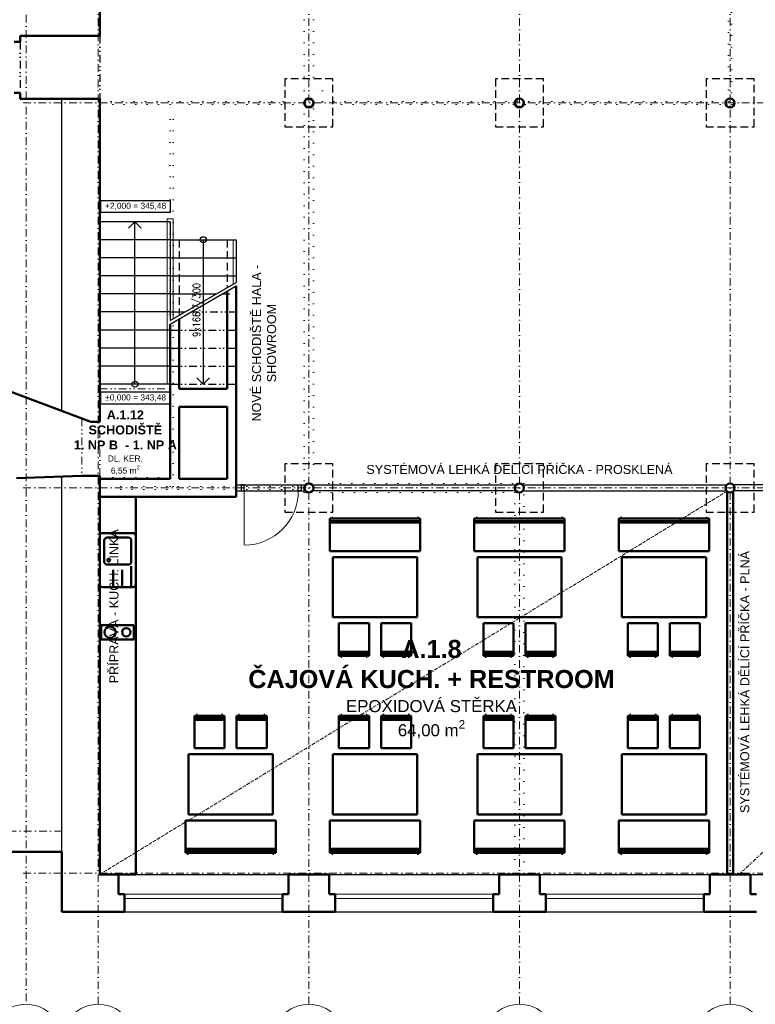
# Model space of a CAD drawing. Header units: millimetres. Extents: x 887082 to 1346431, y -219716 to -98064.
# Tile 4 of 37: x 917510 to 929734, y -178808 to -162443. Entities that reach past the tile are written whole.
import ezdxf
from ezdxf.enums import TextEntityAlignment as Align

# ---------------------------------------------------------------- set-up
doc = ezdxf.new("R2010")
doc.units = ezdxf.units.MM
doc.header["$LTSCALE"] = 10
for name, pattern in [('DASHDOT', [25.4, 12.7, -6.35, 0, -6.35]), ('DASHED', [19.05, 12.7, -6.35]), ('DIVIDE', [31.75, 12.7, -6.35, 0, -6.35, 0, -6.35]), ('DIVIDE2', [15.875, 6.35, -3.175, 0, -3.175, 0, -3.175]), ('DOT', [6.35, 0, -6.35])]:
    doc.linetypes.add(name, pattern=pattern)
for name, color, linetype, lineweight in [('CKDVERE_', 7, 'Continuous', 15), ('CKDVERE_PRAH', 7, 'Continuous', 25), ('CKDVERE_ZARUBNE_LISOVANE', 7, 'Continuous', 25), ('CKOKNA', 1, 'Continuous', 9), ('CKSTENY_OSY', 1, 'DASHDOT', 15), ('CKSTENY_REZ', 6, 'Continuous', 50), ('CKTEXTY_MALE', 3, 'Continuous', 25), ('CKTEXTY_STREDNI', 6, 'Continuous', 50), ('S-GRID-IDEN', 7, 'Continuous', 9), ('TP_bourané_kce', 7, 'DOT', 15), ('TP_podhledy', 1, 'DIVIDE2', 15), ('TP_zámečnické_kce', 6, 'Continuous', 9)]:
    doc.layers.add(name, color=color, linetype=linetype, lineweight=lineweight)
doc.layers.add('CKDVERE_DORAZ', color=7, linetype='DOT', lineweight=25, plot=False)
doc.layers.add('TP_skryté_1', color=21, linetype='Continuous', lineweight=50, plot=False)
for name, color, linetype in [('CKSCHODY_NADROVINOU', 7, 'DIVIDE'), ('CKSCHODY_PODROVINOU', 7, 'Continuous'), ('CKSCHODY_POPIS', 7, 'Continuous'), ('CKSCHODY_VYSTUP', 1, 'Continuous'), ('CKSTENY_NADROVINOU', 7, 'DIVIDE'), ('CKSTENY_PODROVINOU', 7, 'Continuous'), ('CKSTENY_SKRYTE', 7, 'DASHED')]:
    doc.layers.add(name, color=color, linetype=linetype)
doc.styles.get("Standard").update_dxf_attribs({"font": 'SIMPLEX.SHX', "width": 0.8})
doc.styles.add('TOP_ARIAL_CE', font='arial.ttf', dxfattribs={"height": 100})

# ---------------------------------------------------------------- blocks, each defined once
blk = doc.blocks.new('*U68')
at = {"color": 0, "linetype": 'ByBlock', "lineweight": -2}
for p, q in [((1450, 1640), (-50, 1640)), ((-50, 1640), (-50, 1100)), ((0, 1656), (-20, 1656)), ((-20, 1640), (-20, 1656)), ((0, 1656), (0, 1640)), ((1400, 1656), (1400, 1640)), ((1420, 1656), (1400, 1656)), ((1420, 1640), (1420, 1656)), ((1450, 1100), (1450, 1640)), ((1450, 1600), (-50, 1600)), ((-50, 1573), (1450, 1573)), ((-50, 1100), (1450, 1100)), ((0, 1000), (1400, 1000)), ((0, 0), (0, 1000)), ((1400, 1000), (1400, 0)), ((1400, 0), (0, 0)), ((600, -100), (100, -100)), ((100, -590), (100, -100)), ((600, -100), (600, -573)), ((1300, -100), (800, -100)), ((800, -590), (800, -100)), ((1300, -100), (1300, -573)), ((600, -573), (100, -573)), ((100, -640), (100, -590)), ((100, -600), (600, -600)), ((100, -640), (600, -640)), ((130, -640), (130, -656)), ((150, -656), (150, -640)), ((550, -656), (550, -640)), ((570, -640), (570, -656)), ((600, -573), (600, -623)), ((600, -640), (600, -590)), ((1300, -573), (800, -573)), ((800, -640), (800, -590)), ((800, -600), (1300, -600)), ((800, -640), (1300, -640)), ((830, -640), (830, -656)), ((850, -656), (850, -640)), ((1250, -656), (1250, -640)), ((1270, -640), (1270, -656)), ((1300, -573), (1300, -623)), ((1300, -640), (1300, -590)), ((130, -656), (150, -656)), ((550, -656), (570, -656)), ((830, -656), (850, -656)), ((1250, -656), (1270, -656))]:
    blk.add_line(p, q, dxfattribs=at)
blk = doc.blocks.new('Dřezy s odkapem')
at = {"color": 0, "linetype": 'ByBlock', "lineweight": -2}
for p, q in [((-609, 375), (-875, 375)), ((-875, 225), (-609, 225)), ((-550, 75), (-875, 75))]:
    blk.add_line(p, q, dxfattribs=at)
for points in [[(-900, 50), (-900, 550, -0.414214), (-850, 600), (-50, 600, -0.414214), (0, 550), (0, 50, -0.414214), (-50, 0), (-850, 0, -0.414214)], [(-475, 525), (-125, 525, -0.414214), (-75, 475), (-75, 125, -0.414214), (-125, 75), (-475, 75, -0.414214), (-525, 125), (-525, 475, -0.414214)]]:
    blk.add_lwpolyline(points, format="xyb", close=True, dxfattribs=at)
blk.add_circle((-450, 450), 25, dxfattribs=at)
blk = doc.blocks.new('dvouplotýnkový vařič')
at = {"color": 0, "linetype": 'ByBlock', "lineweight": -2}
for p, q in [((0, 0), (0, 540)), ((0, 540), (240, 540)), ((240, 540), (240, 0)), ((240, 0), (0, 0))]:
    blk.add_line(p, q, dxfattribs=at)
for centre, radius in [((120, 392), 93.4), ((120, 124), 70.1)]:
    blk.add_circle(centre, radius, dxfattribs=at)

msp = doc.modelspace()

# ---------------------------------------------------------------- linework, layer by layer
at = {"layer": 'CKDVERE_', "color": 252}
msp.add_line((921240, -170276), (921240, -171176), dxfattribs=at)
msp.add_arc((921240, -170276), 900, 270, 0, dxfattribs=at)
at = {"layer": 'CKDVERE_DORAZ', "color": 252}
msp.add_line((921190, -170276), (922190, -170276), dxfattribs=at)
at = {"layer": 'CKDVERE_PRAH', "color": 252}
for p, q in [((921240, -170176), (922140, -170176)), ((921240, -170276), (922140, -170276))]:
    msp.add_line(p, q, dxfattribs=at)
at = {"layer": 'CKDVERE_ZARUBNE_LISOVANE', "color": 252}
for p, q in [((921240, -170176), (921190, -170176)), ((921190, -170176), (921190, -170276)), ((921240, -170276), (921240, -170176)), ((922140, -170276), (922140, -170176)), ((922140, -170176), (922190, -170176)), ((922190, -170176), (922190, -170276)), ((921190, -170276), (921240, -170276)), ((922190, -170276), (922140, -170276))]:
    msp.add_line(p, q, dxfattribs=at)
at = {"layer": 'CKOKNA', "color": 252}
for p, q in [((919253, -176976), (921878, -176976)), ((919253, -177051), (921878, -177051)), ((922753, -176976), (925378, -176976)), ((922753, -177051), (925378, -177051)), ((926253, -176976), (928878, -176976)), ((926253, -177051), (928878, -177051))]:
    msp.add_line(p, q, dxfattribs=at)
at = {"layer": 'CKSCHODY_NADROVINOU', "color": 252}
for p, q in [((920876, -167001), (921110, -167001)), ((920357, -167301), (921110, -167301)), ((920010, -167601), (921110, -167601)), ((920010, -167901), (921110, -167901)), ((920010, -168201), (921110, -168201)), ((920010, -168501), (921110, -168501))]:
    msp.add_line(p, q, dxfattribs=at)
at = {"layer": 'CKSCHODY_PODROVINOU', "color": 252}
for p, q in [((920010, -165801), (918840, -165801)), ((920010, -165801), (920010, -167444)), ((920010, -166101), (918840, -166101)), ((920010, -166101), (921110, -166101)), ((921110, -166101), (921110, -166809)), ((920010, -166401), (918840, -166401)), ((920010, -166401), (921110, -166401)), ((920010, -166701), (918840, -166701)), ((920010, -166701), (921110, -166701)), ((920010, -167444), (921110, -166809)), ((920010, -167501), (921110, -166866)), ((920010, -167001), (918840, -167001)), ((920010, -167001), (920776, -167001)), ((920010, -167301), (918840, -167301)), ((920010, -167301), (920257, -167301)), ((920010, -167601), (918840, -167601)), ((920010, -167901), (918840, -167901)), ((920010, -168201), (918840, -168201)), ((920010, -168501), (918840, -168501))]:
    msp.add_line(p, q, dxfattribs=at)
at = {"layer": 'CKSCHODY_VYSTUP', "color": 252}
for p, q in [((919425, -168501), (919425, -165801)), ((920560, -166101), (920560, -168501))]:
    msp.add_line(p, q, dxfattribs=at)
for points in [[(919319, -165908), (919425, -165801), (919531, -165908)], [(920666, -168395), (920560, -168501), (920454, -168395)]]:
    msp.add_lwpolyline(points, dxfattribs=at)
for centre in [(920560, -166101), (919425, -168501)]:
    msp.add_circle(centre, 50, dxfattribs=at)
at = {"layer": 'CKSTENY_NADROVINOU', "color": 252}
for p, q in [((917520, -162811), (917520, -163661)), ((918840, -162711), (918840, -163761)), ((921240, -170176), (922140, -170176)), ((921240, -170276), (922140, -170276))]:
    msp.add_line(p, q, dxfattribs=at)
at = {"layer": 'CKSTENY_NADROVINOU', "color": 252, "lineweight": 15}
for p, q in [((918840, -168576), (920010, -168576)), ((918545, -169072), (918545, -170026)), ((918840, -170026), (918840, -169126))]:
    msp.add_line(p, q, dxfattribs=at)
at = {"layer": 'CKSTENY_OSY', "color": 252, "lineweight": 5}
for p, q in [((918815, -178808), (918815, -111893)), ((922315, -178808), (922315, -111893)), ((925815, -178808), (925815, -111893)), ((929315, -178808), (929315, -111893)), ((917615, -160332), (917615, -178808)), ((917569, -163826), (1000470, -163826)), ((917569, -170226), (1000470, -170226)), ((918215, -175931), (888348, -175931)), ((917569, -176626), (1000470, -176626))]:
    msp.add_line(p, q, dxfattribs=at)
at = {"layer": 'CKSTENY_PODROVINOU', "color": 252}
for p, q in [((918210, -168946), (918210, -163761)), ((918210, -176276), (918210, -170038)), ((921110, -170176), (921240, -170176)), ((921240, -170276), (921240, -170176)), ((922140, -170276), (922140, -170176)), ((922140, -170176), (922260, -170176)), ((922371, -170176), (925760, -170176)), ((925871, -170176), (929260, -170176)), ((930365, -170176), (929371, -170176)), ((921110, -170276), (921240, -170276)), ((922140, -170276), (922260, -170276)), ((925760, -170276), (922371, -170276)), ((925871, -170276), (929260, -170276)), ((930365, -170276), (929371, -170276)), ((919153, -176651), (921978, -176651)), ((922653, -176651), (925478, -176651)), ((926153, -176651), (928978, -176651)), ((929653, -176651), (932478, -176651)), ((919253, -177271), (921878, -177271)), ((922753, -177271), (925378, -177271)), ((926253, -177271), (928878, -177271))]:
    msp.add_line(p, q, dxfattribs=at)
at = {"layer": 'CKSTENY_REZ', "color": 252}
for p, q in [((918840, -162711), (918840, -160691)), ((917520, -162811), (917420, -162811)), ((917520, -162711), (918840, -162711)), ((917520, -162811), (917520, -162711)), ((917520, -163661), (917420, -163661)), ((917520, -163761), (917520, -163661)), ((917520, -163761), (918840, -163761)), ((918840, -169126), (918840, -163761)), ((921110, -166866), (921110, -170076)), ((920960, -166953), (920960, -168576)), ((920160, -167415), (920160, -168576)), ((920010, -167501), (920010, -168576)), ((918690, -169126), (917305, -168605)), ((920010, -168576), (920010, -168876)), ((920160, -168576), (920960, -168576)), ((920010, -168876), (920010, -170076)), ((920160, -168876), (920960, -168876)), ((920160, -168876), (920160, -170076)), ((920960, -168876), (920960, -170076)), ((918690, -169126), (918840, -169126)), ((917455, -170065), (918545, -170026)), ((918545, -170026), (918840, -170026)), ((918840, -176651), (918840, -170026)), ((918840, -170076), (920010, -170076)), ((920160, -170076), (920960, -170076)), ((921110, -170376), (921110, -170076)), ((929265, -170282), (929265, -176651)), ((929365, -170282), (929365, -176651)), ((918840, -170376), (921110, -170376)), ((918210, -176276), (889150, -176276)), ((918210, -177271), (918210, -176276)), ((919153, -176651), (918840, -176651)), ((919153, -176651), (919153, -176976)), ((921978, -176651), (922653, -176651)), ((921978, -176651), (921978, -176976)), ((922653, -176651), (922653, -176976)), ((925478, -176651), (926153, -176651)), ((925478, -176651), (925478, -176976)), ((926153, -176651), (926153, -176976)), ((928978, -176651), (929653, -176651)), ((928978, -176651), (928978, -176976)), ((929653, -176651), (929653, -176976)), ((919153, -176976), (919253, -176976)), ((919253, -176976), (919253, -177271)), ((921878, -176976), (921878, -177271)), ((921878, -176976), (921978, -176976)), ((922653, -176976), (922753, -176976)), ((922753, -176976), (922753, -177271)), ((925378, -176976), (925378, -177271)), ((925378, -176976), (925478, -176976)), ((926153, -176976), (926253, -176976)), ((926253, -176976), (926253, -177271)), ((928878, -176976), (928878, -177271)), ((928878, -176976), (928978, -176976)), ((929653, -176976), (929753, -176976)), ((919253, -177271), (918210, -177271)), ((921878, -177271), (922753, -177271)), ((925378, -177271), (926253, -177271)), ((928878, -177271), (929753, -177271))]:
    msp.add_line(p, q, dxfattribs=at)
for centre in [(922315, -163826), (925815, -163826), (929315, -163826), (922315, -170226), (925815, -170226), (929315, -170226)]:
    msp.add_circle(centre, 75, dxfattribs=at)
at = {"layer": 'CKSTENY_SKRYTE', "color": 252}
for p, q in [((920160, -166101), (920160, -167357)), ((920960, -166101), (920960, -166895))]:
    msp.add_line(p, q, dxfattribs=at)
for points in [[(921915, -164226), (922715, -164226), (922715, -163426), (921915, -163426)], [(925415, -164226), (926215, -164226), (926215, -163426), (925415, -163426)], [(928915, -164226), (929715, -164226), (929715, -163426), (928915, -163426)], [(921915, -170626), (922715, -170626), (922715, -169826), (921915, -169826)], [(925415, -170626), (926215, -170626), (926215, -169826), (925415, -169826)], [(928915, -170626), (929715, -170626), (929715, -169826), (928915, -169826)]]:
    msp.add_lwpolyline(points, close=True, dxfattribs=at)
at = {"layer": 'CKTEXTY_MALE', "color": 252}
for points in [[(920011, -165446), (920011, -165646), (918861, -165646), (918861, -165446)], [(920011, -168631), (920011, -168831), (918861, -168831), (918861, -168631)]]:
    msp.add_lwpolyline(points, close=True, dxfattribs=at)
at = {"layer": 'S-GRID-IDEN', "color": 252}
for centre in [(917615, -179408), (918815, -179408), (922315, -179408), (925815, -179408), (929315, -179408)]:
    msp.add_circle(centre, 600, dxfattribs=at)
at = {"layer": 'TP_bourané_kce', "color": 252, "ltscale": 3}
for p, q in [((929290, -163801), (929290, -144626)), ((929340, -163851), (929340, -144626)), ((922240, -161876), (922240, -163626)), ((922390, -161876), (922390, -163626)), ((922240, -170301), (922240, -163626)), ((922240, -163626), (922540, -163626)), ((922540, -163626), (922540, -163926)), ((918840, -163801), (922240, -163801)), ((922540, -163801), (929290, -163801)), ((920010, -163851), (918840, -163851)), ((920010, -170201), (920010, -163851)), ((922240, -163851), (920060, -163851)), ((920060, -170201), (920060, -163851)), ((922390, -163926), (922390, -170151)), ((922390, -163926), (922540, -163926)), ((929340, -163851), (922540, -163851)), ((920010, -170051), (918840, -170051)), ((925890, -170151), (922390, -170151)), ((925890, -170151), (925890, -176651)), ((922240, -170201), (918840, -170201)), ((922240, -170251), (918840, -170251)), ((925740, -170301), (922240, -170301)), ((925740, -170301), (925740, -176651))]:
    msp.add_line(p, q, dxfattribs=at)
at = {"layer": 'TP_podhledy', "color": 252}
for p, q in [((918840, -176651), (929265, -170282)), ((929465, -176651), (936260, -170276))]:
    msp.add_line(p, q, dxfattribs=at)
at = {"layer": 'TP_skryté_1', "color": 252}
msp.add_lwpolyline([(918840, -170376), (919440, -170376), (919440, -176651), (918840, -176651)], close=True, dxfattribs=at)
at = {"layer": 'TP_zámečnické_kce', "color": 252}
for p, q in [((919960, -165751), (919960, -168501)), ((920060, -165751), (919960, -165751)), ((920060, -165751), (920060, -167415)), ((921060, -166101), (921060, -166838))]:
    msp.add_line(p, q, dxfattribs=at)

# ---------------------------------------------------------------- block references
at = {"layer": 'TP_skryté_1', "color": 252}
for p in [(922715, -172376), (925115, -172376), (927515, -172376)]:
    msp.add_blockref('*U68', p, dxfattribs=at)
at = {"layer": 'TP_skryté_1', "color": 252, "rotation": 90.00000000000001}
msp.add_blockref('Dřezy s odkapem', (919440, -170976), dxfattribs=at)
at = {"layer": 'TP_skryté_1', "color": 252, "xscale": -1}
for name, p, rotation in [('dvouplotýnkový vařič', (919405, -172505), 90), ('*U68', (920315, -174651), 180), ('*U68', (922715, -174651), 180), ('*U68', (925115, -174651), 180), ('*U68', (927515, -174651), 180)]:
    msp.add_blockref(name, p, dxfattribs=dict(at, rotation=rotation))

# ---------------------------------------------------------------- texts
at = {"layer": 'CKSCHODY_POPIS', "color": 252, "width": 0.8}
msp.add_text('9x166.7/300', height=125, rotation=90, dxfattribs=at).set_placement((920448, -167267), align=Align.MIDDLE_CENTER)
at = {"layer": 'CKTEXTY_MALE', "color": 252, "attachment_point": 5, "style": 'TOP_ARIAL_CE'}
for s, insert, char_height, width, rotation in [('+2,000 = 345,48', (919436, -165546), 100, 1125.79, 360), ('\\A1;NOVÉ SCHODIŠTĚ HALA - SHOWROOM', (921572, -167818), 150, 3030.64, 90), ('%%P0,000 = 343,48', (919436, -168731), 100, 1125.79, 360), ('\\A1;SYSTÉMOVÁ LEHKÁ DĚLÍCÍ PŘÍČKA - PROSKLENÁ', (925815, -169920), 150, 5844.32, 0), ('\\A1;PŘÍPRAVA - KUCH. LINKA', (919078, -172192), 150, 3634.06, 90), ('\\A1;SYSTÉMOVÁ LEHKÁ DĚLÍCÍ PŘÍČKA - PLNÁ', (929560, -173451), 150, 5844.32, 90)]:
    msp.add_mtext(s, dxfattribs=dict(at, insert=insert, char_height=char_height, width=width, rotation=rotation))
at = {"layer": 'CKTEXTY_STREDNI', "color": 252, "attachment_point": 5, "rotation": 0, "style": 'TOP_ARIAL_CE'}
for s, insert, char_height, width in [('\\A1;{\\fArial|b1|i0|c238|p34;A.1.12\\PSCHODIŠTĚ\\P1. NP B  - 1. NP A} {\\H0.6667x;\\PDL. KER.\\P6,55 m\\H0.7x;\\S2^ ;}', (919266, -169471), 150, 1926.54), ('\\A1;{\\fArial|b1|i0|c238|p34;A.1.8\\PČAJOVÁ KUCH. + RESTROOM} {\\H0.6667x;\\PEPOXIDOVÁ STĚRKA\\P64,00 m\\H0.7x;\\S2^ ;}', (924353, -173571), 300, 7752.52)]:
    msp.add_mtext(s, dxfattribs=dict(at, insert=insert, char_height=char_height, width=width))

doc.saveas('drawing.dxf')
